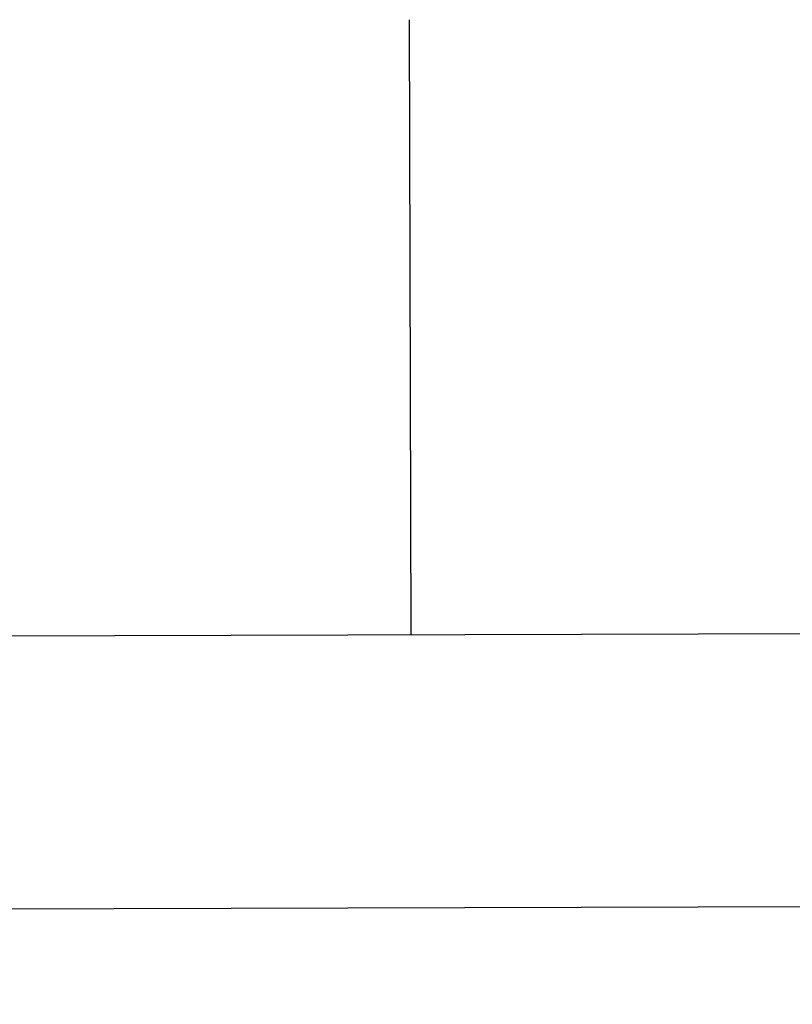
# Model space of a CAD drawing. Extents: x 0 to 1135, y 0 to 594.
# Tile 143 of 153: x 820.4 to 822.99, y 349.66 to 352.96. Entities that reach past the tile are written whole.
import ezdxf

# ---------------------------------------------------------------- set-up
doc = ezdxf.new("R2010")
doc.units = 0
doc.header["$LTSCALE"] = 2
doc.header["$MEASUREMENT"] = 0
doc.linetypes.add('AUSGEZOGEN', pattern=[0])
doc.layers.add('BOESCHG', color=8, linetype='AUSGEZOGEN')
doc.layers.add('FBRTOP', color=8, linetype='AUSGEZOGEN')

msp = doc.modelspace()

# ---------------------------------------------------------------- linework, layer by layer
at = {"layer": 'BOESCHG'}
msp.add_line((821.71, 350.8949), (821.704, 352.9595), dxfattribs=at)
msp.add_line((821.71, 350.8949), (821.704, 352.9595), dxfattribs=at)
msp.add_lwpolyline([(733.052, 350.6333, -0.000006), (760.0088, 350.715, -0.000024), (767.2975, 350.7367), (859.8146, 351.0074, -0.000066), (870.8934, 351.0377, -0.000039), (889.8142, 351.0856, -0.000355), (892.9123, 351.091, 0.000039), (921.4176, 351.1226, 0.000533), (950, 351.1869, 0.009084)], format="xyb", dxfattribs=at)
msp.add_lwpolyline([(733.052, 350.6333, -0.000006), (760.0088, 350.715, -0.000024), (767.2975, 350.7367), (859.8146, 351.0074, -0.000066), (870.8934, 351.0377, -0.000039), (889.8142, 351.0856, -0.000355), (892.9123, 351.091, 0.000039), (921.4176, 351.1226, 0.000533), (950, 351.1869, 0.009084)], format="xyb", dxfattribs=at)
at = {"layer": 'FBRTOP'}
msp.add_lwpolyline([(950, 350.2092, 0.001808), (889.8172, 350.169, 0.000175), (859.8173, 350.0908), (726.4331, 349.6962, 0.000023), (722.356, 349.6835, -0.000016), (716.3559, 349.6648, -0.00122), (706.3805, 349.6583, -0.002066), (700.4867, 349.6932, -0.002791), (697.7446, 349.7361, -0.001261), (691.6757, 349.8802, -0.003407), (683.153, 350.1622, 0.003325), (674.4211, 350.4525, 0.001747), (673.9131, 350.4642, 0.000049), (664.3005, 350.6517, 0.003938)], format="xyb", dxfattribs=at)
msp.add_lwpolyline([(950, 350.2092, 0.001808), (889.8172, 350.169, 0.000175), (859.8173, 350.0908), (726.4331, 349.6962, 0.000023), (722.356, 349.6835, -0.000016), (716.3559, 349.6648, -0.00122), (706.3805, 349.6583, -0.002066), (700.4867, 349.6932, -0.002791), (697.7446, 349.7361, -0.001261), (691.6757, 349.8802, -0.003407), (683.153, 350.1622, 0.003325), (674.4211, 350.4525, 0.001747), (673.9131, 350.4642, 0.000049), (664.3005, 350.6517, 0.003938)], format="xyb", dxfattribs=at)

doc.saveas('drawing.dxf')
